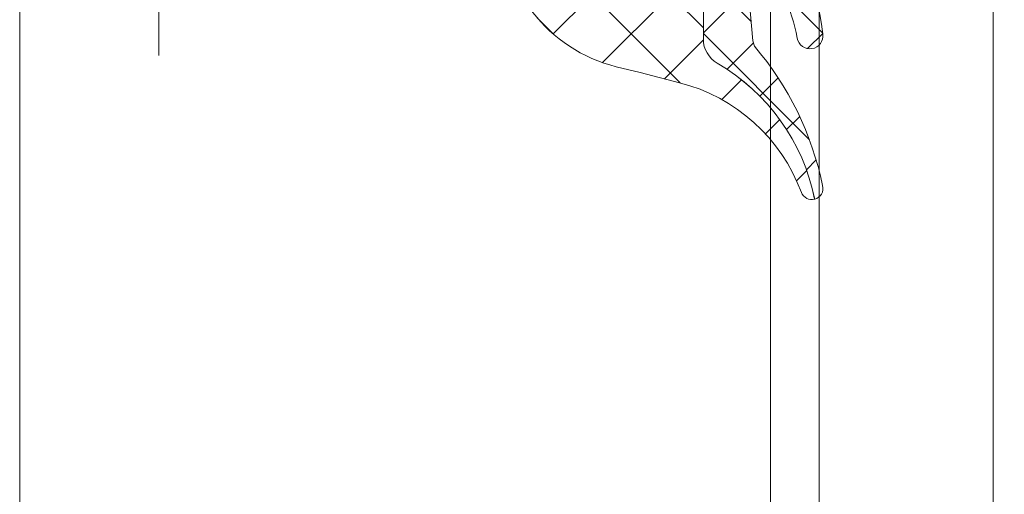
# Model space of a CAD drawing. Header units: millimetres. Extents: x 213386 to 506888, y 183055 to 450952.
# Tile 219 of 256: x 373037 to 373072, y 302093 to 302110. Entities that reach past the tile are written whole.
import ezdxf

# ---------------------------------------------------------------- set-up
doc = ezdxf.new("R2010")
doc.units = ezdxf.units.MM
doc.linetypes.add('ČÁRKOVANÁ', pattern=[19.049999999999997, 12.7, -6.35])
doc.layers.add('FASÁDA DETAILNÍ', color=255, linetype='Continuous', lineweight=0)

msp = doc.modelspace()

# ---------------------------------------------------------------- hatches: boundary and pattern name
at = {"layer": 'FASÁDA DETAILNÍ'}
h = msp.add_hatch(dxfattribs=at)
h.set_pattern_fill('ANSI37', color=256, scale=0.625, angle=-1.272221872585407e-14, style=0)
h.set_pattern_definition([(44.99999999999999, (373055.8201555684, 302123.7063726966), (-1.403165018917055, 1.403165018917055), []), (135, (373055.8201555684, 302123.7063726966), (-1.403165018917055, -1.403165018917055), [])])
edge = h.paths.add_edge_path()
edge.add_ellipse((373060.4407174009, 302114.819457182), major_axis=(-5.03946705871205, 0), ratio=1, start_angle=4.964461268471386, end_angle=60.20821553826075)
edge.add_ellipse((373058.0859171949, 302110.7063727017), major_axis=(-0.3000000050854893, 0), ratio=1, start_angle=60.20782701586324, end_angle=89.99930738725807)
edge.add_line((373058.0859135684, 302110.4063726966), (373058.6201975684, 302110.4063696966))
edge.add_ellipse((373058.6201988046, 302110.7063694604), major_axis=(-0.2999997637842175, 0), ratio=1, start_angle=89.99976390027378, end_angle=180.0000451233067)
edge.add_line((373058.9201985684, 302110.7063696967), (373058.9201985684, 302112.2563666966))
edge.add_ellipse((373059.2202092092, 302112.2563590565), major_axis=(-0.3000106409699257, 0), ratio=1, start_angle=270.00432393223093, end_angle=359.99854088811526, ccw=False)
edge.add_line((373059.2201865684, 302112.5563696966), (373060.6201685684, 302112.5563806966))
edge.add_ellipse((373060.6201657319, 302112.8563705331), major_axis=(-0.2999898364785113, 0), ratio=1, start_angle=90.00054174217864, end_angle=179.999649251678)
edge.add_line((373060.9201555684, 302112.8563686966), (373060.9201555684, 302114.5563806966))
edge.add_ellipse((373060.6201454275, 302114.5563735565), major_axis=(-0.3000101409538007, 0), ratio=1, start_angle=180.001363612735, end_angle=269.995580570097)
edge.add_line((373060.6201685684, 302114.8563836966), (373059.0563375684, 302114.8563726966))
edge.add_ellipse((373059.0234805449, 302115.1575317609), major_axis=(-0.3029461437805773, 0), ratio=1, start_angle=-13.483577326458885, end_angle=96.2264509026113, ccw=False)
edge.add_ellipse((373047.707516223, 302123.8624548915), major_axis=(-14.0007663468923, 0), ratio=1, start_angle=141.9243799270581, end_angle=164.6982677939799)
edge.add_ellipse((373061.6997539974, 302120.0557413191), major_axis=(-0.5004721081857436, 0), ratio=1, start_angle=230.1933656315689, end_angle=347.08239147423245, ccw=False)
edge.add_line((373062.0201555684, 302120.4402086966), (373062.0201555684, 302112.1569296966))
edge.add_ellipse((373061.5201558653, 302112.1569302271), major_axis=(-0.4999997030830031, 0), ratio=1, start_angle=119.99998035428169, end_angle=179.9999392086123, ccw=False)
edge.add_line((373061.7701555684, 302111.7239176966), (373061.4701555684, 302111.5507116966))
edge.add_ellipse((373061.7201552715, 302111.1176991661), major_axis=(-0.4999997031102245, 0), ratio=1, start_angle=299.9999803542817, end_angle=359.9999392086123)
edge.add_line((373061.2201555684, 302111.1176996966), (373061.2201555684, 302109.4883516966))
edge.add_ellipse((373062.2201549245, 302109.4883509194), major_axis=(-0.999999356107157, 0), ratio=1, start_angle=-4.452966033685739e-05, end_angle=59.94966113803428)
edge.add_ellipse((373058.0638281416, 302102.3039702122), major_axis=(-7.300023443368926, 0), ratio=1, start_angle=191.2855536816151, end_angle=239.9496454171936, ccw=False)
edge.add_ellipse((373065.1201651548, 302104.1192023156), major_axis=(-0.3999905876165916, 0), ratio=1, start_angle=20.501829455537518, end_angle=104.85297522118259, ccw=False)
edge.add_ellipse((373058.7710670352, 302101.7451353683), major_axis=(-6.378448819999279, 0), ratio=1, start_angle=200.5018745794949, end_angle=255.5474022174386)
edge.add_line((373060.3629935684, 302107.9217346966), (373058.9522865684, 302108.2853216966))
edge.add_line((373058.9522865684, 302108.2853216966), (373058.0895855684, 302108.4954346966))
edge.add_ellipse((373059.4201505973, 302113.8320574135), major_axis=(-5.499995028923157, 0), ratio=1, start_angle=-3.4201912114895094e-05, end_angle=76.00004503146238, ccw=False)
edge.add_line((373053.9201555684, 302113.8320606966), (373053.9201555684, 302126.2500886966))
edge.add_line((373053.9201555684, 302126.2500886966), (373054.2077745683, 302127.6131456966))
edge.add_ellipse((373053.7185482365, 302127.7163783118), major_axis=(-0.4999993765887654, 0), ratio=1, start_angle=168.0846992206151, end_angle=229.7162483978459)
edge.add_line((373054.0418345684, 302128.0978036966), (373052.1852265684, 302129.6714146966))
edge.add_ellipse((373052.6701560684, 302130.2435536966), major_axis=(-0.749999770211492, 0), ratio=1, start_angle=-130.283706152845, end_angle=49.71629384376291, ccw=False)
edge.add_line((373053.1550855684, 302130.8156926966), (373055.4667295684, 302128.8564066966))
edge.add_ellipse((373054.8201574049, 302128.0935550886), major_axis=(-0.9999990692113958, 0), ratio=1, start_angle=168.0847521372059, end_angle=229.7163013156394, ccw=False)
edge.add_line((373055.7986105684, 302127.8870906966), (373055.4201555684, 302126.0935536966))
edge.add_line((373055.4201555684, 302126.0935536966), (373055.4201555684, 302114.3833526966))
h = msp.add_hatch(dxfattribs=at)
h.set_pattern_fill('ANSI37', color=256, scale=0.48, angle=-1.272221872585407e-14, style=0)
h.set_pattern_definition([(44.99999999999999, (373055.8201555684, 302123.7063726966), (-1.077630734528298, 1.077630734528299), []), (135, (373055.8201555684, 302123.7063726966), (-1.077630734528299, -1.077630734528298), [])])
edge = h.paths.add_edge_path()
edge.add_arc((373063.2211548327, 302114.9452592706), 0.4999992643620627, 180.0000657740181, 230.5926628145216, ccw=False)
edge.add_line((373062.7211555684, 302114.9452586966), (373062.7211555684, 302116.8073556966))
edge.add_arc((373063.0211557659, 302116.8073553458), 0.3000001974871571, 42.64215696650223, 179.9999329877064, ccw=False)
edge.add_arc((373059.1473608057, 302113.2399406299), 5.56618811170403, 12.191032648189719, 42.64226110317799, ccw=False)
edge.add_arc((373065.0314370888, 302114.6232345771), 0.4897187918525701, 205.1172428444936, 377.0139722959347)
edge.add_arc((373056.6916792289, 302112.6773432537), 9.0524208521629, 13.34343871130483, 47.20667886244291)
edge.add_arc((373064.879559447, 302121.5215199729), 2.999999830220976, 204.7549030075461, 227.206713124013, ccw=False)
edge.add_arc((373061.7007533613, 302120.0557378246), 0.5004751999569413, 24.75517575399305, 50.19356581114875)
edge.add_line((373062.0211555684, 302120.4402086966), (373062.0211555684, 302112.1569296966))
edge.add_arc((373061.5211558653, 302112.1569302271), 0.4999997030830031, 299.9999803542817, 359.99993920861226, ccw=False)
edge.add_line((373061.7711555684, 302111.7239176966), (373061.4711555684, 302111.5507116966))
edge.add_arc((373061.7211552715, 302111.1176991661), 0.4999997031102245, 119.9999803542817, 179.9999392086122)
edge.add_line((373061.2211555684, 302111.1176996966), (373061.2211555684, 302109.4883516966))
edge.add_arc((373062.2211549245, 302109.4883509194), 0.9999993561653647, 179.9999554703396, 239.9496611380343)
edge.add_arc((373058.0648281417, 302102.3039702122), 7.300023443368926, 11.285553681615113, 59.94964541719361, ccw=False)
edge.add_arc((373065.1211652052, 302104.1192027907), 0.3999910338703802, 284.8529508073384, 375.0012766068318)
edge.add_arc((373054.6016611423, 302101.9924823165), 11.13157184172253, 11.55765778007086, 40.58696127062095)
edge.add_line((373063.0551925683, 302109.2346986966), (373062.9974915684, 302109.4269156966))
edge.add_line((373062.9974915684, 302109.4269156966), (373062.7596535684, 302112.1441226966))
edge.add_arc((373063.0585108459, 302112.1702816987), 0.2999999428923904, 39.030951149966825, 185.0023550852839, ccw=False)
edge.add_arc((373058.3782847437, 302108.3761096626), 6.324969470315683, 10.479970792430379, 39.03103330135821, ccw=False)
edge.add_arc((373065.056120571, 302109.6049869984), 0.4650353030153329, 189.7079737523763, 367.5281371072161)
edge.add_arc((373058.2997882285, 302108.955488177), 7.252239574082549, 5.621671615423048, 50.59248911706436)

# ---------------------------------------------------------------- linework, layer by layer
for p, q in [((373063.6382437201, 288952.6545279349), (373063.6382437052, 307967.1544280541)), ((373063.6382437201, 293752.6545279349), (373063.638243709, 307967.1544280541)), ((373063.6382437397, 284292.1544280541), (373063.6382437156, 307967.1544280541)), ((373071.6382437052, 307967.1544280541), (373071.6382437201, 288952.6545279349)), ((373071.638243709, 307967.1544280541), (373071.6382437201, 293752.6545279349)), ((373071.6382437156, 307967.1544280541), (373071.6382437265, 297319.0318729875)), ((373071.6382437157, 307967.1544280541), (373071.6382437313, 292519.031885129)), ((373071.6382437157, 307967.1544280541), (373071.6382437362, 287719.0318729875)), ((373063.6382437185, 301177.6545368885), (373063.6382473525, 303317.1544282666))]:
    msp.add_line(p, q, dxfattribs=at)
for points in [[(399616.6382373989, 284292.1544280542), (373036.6382373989, 284292.1544280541), (373036.6382373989, 307972.1544280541), (399616.6382373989, 307972.1544280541)], [(373065.3842437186, 301731.3410961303), (373065.3842437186, 302119.0318729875), (373109.3842437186, 302119.0318729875), (373109.3842437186, 301731.3410961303), (373109.3842437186, 301650.3702173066), (373065.3842437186, 301650.3702173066)]]:
    msp.add_lwpolyline(points, close=True, dxfattribs=at)
at = {"layer": 'FASÁDA DETAILNÍ', "linetype": 'ČÁRKOVANÁ', "ltscale": 5}
msp.add_lwpolyline([(399611.6382373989, 284297.1544280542), (373041.6382373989, 284297.1544280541), (373041.6382373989, 307967.1544280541), (399611.6382373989, 307967.1544280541)], close=True, dxfattribs=at)
at = {"layer": 'FASÁDA DETAILNÍ'}
for points in [[(373063.2915525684, 302112.3592036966, -0.125226), (373064.5977445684, 302109.5265696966, 0.981156), (373065.5171475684, 302109.6659126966, 0.19878), (373062.9037405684, 302114.5589336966)], [(373061.2211555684, 302111.1176996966), (373061.2211555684, 302109.4883516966), (373061.2211555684, 302109.4883516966, 0.267714), (373061.7203945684, 302108.6227656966, -0.215587), (373065.2236985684, 302103.7325766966, 0.414972), (373065.5075245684, 302104.2227366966, 0.127346), (373063.0551925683, 302109.2346986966), (373062.9974915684, 302109.4269156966), (373062.7596535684, 302112.1441226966)]]:
    msp.add_lwpolyline(points, format="xyb", dxfattribs=at)
at = {"layer": 'FASÁDA DETAILNÍ', "extrusion": (0, 0, -1)}
msp.add_lwpolyline([(-373061.2201555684, 302111.1176996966), (-373061.2201555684, 302109.4883516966), (-373061.2201555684, 302109.4883516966, -0.267714), (-373061.7193945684, 302108.6227656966, 0.215587), (-373065.2226985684, 302103.7325766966, 0.385623), (-373064.7455095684, 302103.9791106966, -0.244909), (-373060.3629935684, 302107.9217346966), (-373058.9522865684, 302108.2853216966), (-373058.0895855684, 302108.4954346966), (-373058.0895855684, 302108.4954346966, 0.344328), (-373053.9201555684, 302113.8320606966)], format="xyb", dxfattribs=at)

doc.saveas('drawing.dxf')
